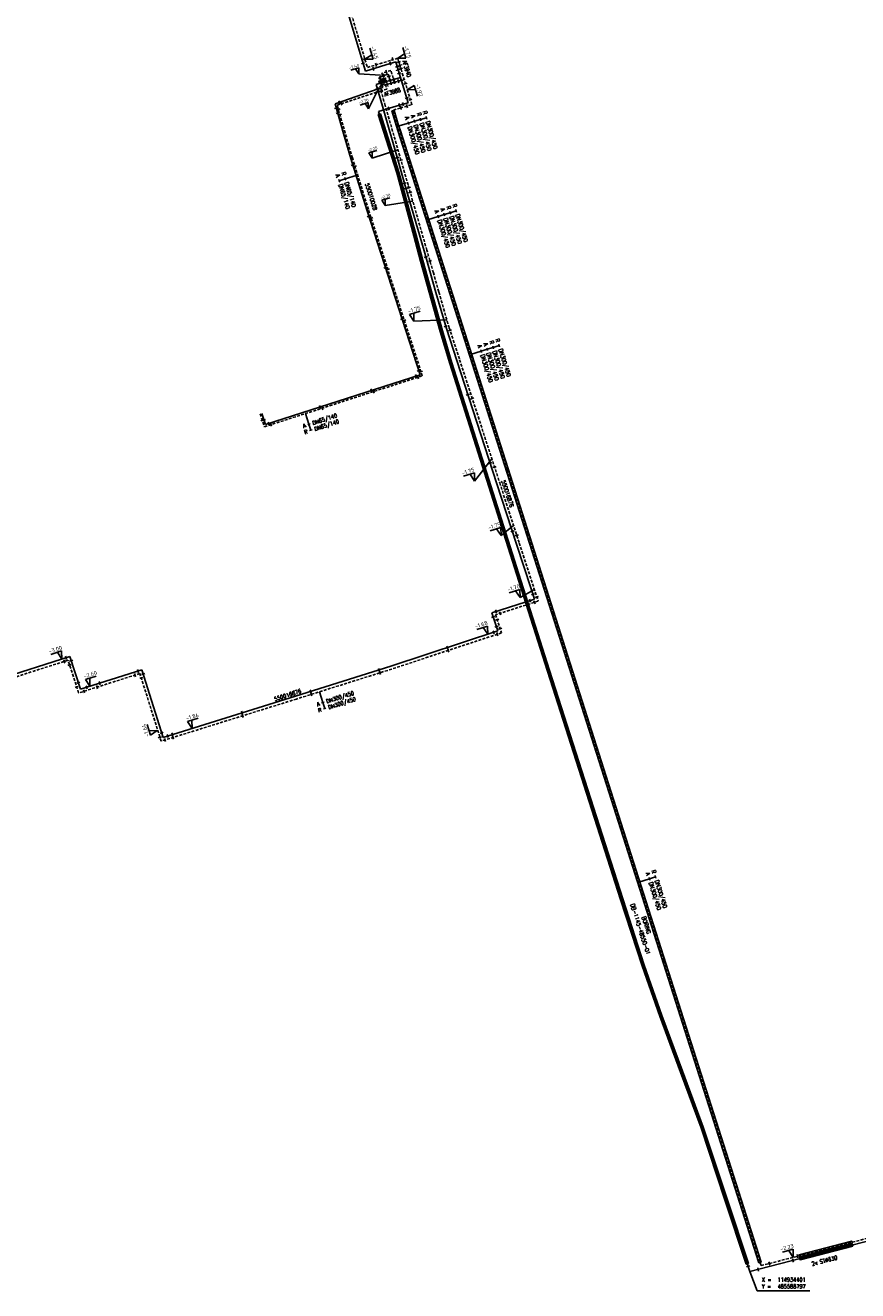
# Model space of a CAD drawing. Header units: millimetres. Extents: x 0 to 118318689, y 0 to 490460760.
# Tile 15 of 117: x 114773179 to 114958393, y 485584536 to 485866183. Entities that reach past the tile are written whole.
import ezdxf
from ezdxf.enums import TextEntityAlignment as Align

# ---------------------------------------------------------------- set-up
doc = ezdxf.new("R2010")
doc.units = ezdxf.units.MM
doc.header["$LTSCALE"] = 200
doc.linetypes.add('HIDDEN2', pattern=[4.7625, 3.175, -1.5875])
doc.layers.get('0').update_dxf_attribs({"color": 8})
for name, color, linetype in [('WT-C-AFSLUITER', 7, 'Continuous'), ('WT-C-mof', 7, 'Continuous'), ('WT-C-tstuk', 7, 'Continuous'), ('WT-C-VERLOOP', 7, 'Continuous'), ('WT-I-coord', 7, 'Continuous'), ('WT-I-diam', 7, 'Continuous'), ('WT-I-info', 7, 'Continuous'), ('WT-I-NAP', 7, 'Continuous'), ('WT-L-aanvoer', 6, 'Continuous'), ('WT-L-MANTELBUIS', 6, 'Continuous'), ('WT-L-retour', 6, 'HIDDEN2')]:
    doc.layers.add(name, color=color, linetype=linetype)
doc.styles.add('DIN17', font='ROMANS.SHX', dxfattribs={"width": 0.9})
doc.styles.add('ISOCP', font='ISOCP.SHX')

# ---------------------------------------------------------------- blocks, each defined once
blk = doc.blocks.new('LR-mof')
at = {"color": 0, "linetype": 'ByBlock', "lineweight": -2}
blk.add_line((0, -0.75), (0, 0.75), dxfattribs=at)
blk = doc.blocks.new('rb_topo_xylr')
at = {"color": 0, "linetype": 'Continuous', "style": 'DIN17', "width": 0.9}
for s, p in [('X =', (0, 4)), ('Y =', (0, 1))]:
    blk.add_text(s, height=1.8, dxfattribs=at).set_placement(p)
at = {"color": 0, "style": 'DIN17', "width": 0.9}
for tag, p in [('X', (7, 4)), ('Y', (7, 1))]:
    blk.add_attdef(tag, p, '', height=1.8, dxfattribs=at)
blk = doc.blocks.new('LR-VERL')
at = {"color": 0, "linetype": 'ByBlock', "lineweight": -2}
blk.add_lwpolyline([(1.08, 0), (-1.08, -1.25), (-1.08, 1.25)], close=True, dxfattribs=at)
blk = doc.blocks.new('LR-tsb')
blk.add_circle((0, 0), 0.375)
blk = doc.blocks.new('nap2')
at = {"color": 0, "linetype": 'Continuous'}
for p, q in [((1, 3.5), (-4, 3.5)), ((-1, 3.5), (0, 0)), ((1, 3.5), (0, 0))]:
    blk.add_line(p, q, dxfattribs=at)
at = {"color": 0, "linetype": 'Continuous', "style": 'ISOCP'}
for tag, p in [('*1', (-1.5, 5)), ('*2', (-4, 1.5))]:
    blk.add_attdef(tag, text='', height=1.8, dxfattribs=at).set_placement(p, align=Align.MIDDLE)
blk = doc.blocks.new('nap1')
at = {"color": 0, "linetype": 'Continuous'}
for p, q in [((-1, 3.5), (0, 0)), ((-1, 3.5), (4, 3.5)), ((1, 3.5), (0, 0))]:
    blk.add_line(p, q, dxfattribs=at)
at = {"color": 0, "linetype": 'Continuous', "style": 'ISOCP'}
for tag, p in [('*1', (1.7, 5)), ('*2', (4, 1.5))]:
    blk.add_attdef(tag, text='', height=1.8, dxfattribs=at).set_placement(p, align=Align.MIDDLE)
blk = doc.blocks.new('LR-AFS')
at = {"color": 0, "lineweight": -3, "const_width": 0.7}
blk.add_lwpolyline([(0, -1.5), (0, 1.5)], dxfattribs=at)
at = {"color": 7, "linetype": 'ByBlock', "lineweight": -2, "style": 'DIN17', "width": 0.9}
blk.add_attdef('*1', text='', height=2.5, dxfattribs=at).set_placement((0, 5), align=Align.MIDDLE)
at = {"color": 0, "linetype": 'ByBlock', "lineweight": -2, "style": 'DIN17', "width": 0.3, "flags": 1}
for tag, p in [('*2', (2.5, 1.5)), ('OCODE', (-7.5, -2.5)), ('FABR', (-7.5, -7.5)), ('ST', (-7.5, -5)), ('VCODE', (-2.5, -5)), ('NCODE', (-2.5, -2.5)), ('TYPE', (-2.5, -7.5)), ('OPBOUW', (2.5, -7.5)), ('NIVO', (2.5, -5)), ('BC', (2.5, -2.5)), ('BEDIEN', (7.5, -7.5)), ('IMM', (7.5, -5)), ('RK', (7.5, -2.5)), ('BORDL', (-7.5, -15)), ('VERTR', (-7.5, -10)), ('DEKM', (-7.5, -12.5)), ('PDATUM', (-2.5, -12.5)), ('OPBLEN', (-2.5, -10)), ('BORDX', (-2.5, -15)), ('HULPST', (2.5, -10)), ('BORDY', (2.5, -15)), ('OPM', (2.5, -12.5)), ('VERLSP', (7.5, -10)), ('BORDZ', (7.5, -15)), ('BORD', (7.5, -12.5))]:
    blk.add_attdef(tag, text='', height=1.8, dxfattribs=at).set_placement(p, align=Align.MIDDLE)
blk = doc.blocks.new('LR-hyp')
at = {"color": 7, "linetype": 'ByBlock', "lineweight": -3, "style": 'DIN17', "width": 0.9}
blk.add_attdef('*1', text='', height=1.8, dxfattribs=at).set_placement((0, 0), align=Align.MIDDLE)
at = {"color": 7, "linetype": 'ByBlock', "lineweight": -2, "style": 'DIN17', "width": 0.9, "flags": 1}
blk.add_attdef('*2', text='', height=1.8, dxfattribs=at).set_placement((0, -5), align=Align.MIDDLE)
blk = doc.blocks.new('LR-DIAB4')
at = {"color": 0, "linetype": 'Continuous', "lineweight": -3}
for p, q in [((0, 10.6), (0, 13.4)), ((0, 7.8), (0, 10.6)), ((0, 5), (0, 7.8))]:
    blk.add_line(p, q, dxfattribs=at)
at = {"color": 0, "lineweight": -3}
blk.add_line((0, 0), (0, 5), dxfattribs=at)
for points in [[(0.61, 13.4), (0, 13.4), (-0.61, 13.4)], [(0.61, 10.6), (0, 10.6), (-0.61, 10.6)], [(0.61, 7.8), (0, 7.8), (-0.61, 7.8)], [(0.61, 5), (0, 5), (-0.61, 5)]]:
    blk.add_lwpolyline(points, dxfattribs=at)
at = {"color": 1, "lineweight": -3, "style": 'DIN17', "width": 0.9}
for tag, p in [('*1', (-1.61, 13.4)), ('*2', (-1.61, 10.62)), ('*3', (-1.61, 7.82)), ('*4', (-1.61, 5.02))]:
    blk.add_attdef(tag, text='', height=1.8, dxfattribs=at).set_placement(p, align=Align.MIDDLE_RIGHT)
for tag, p in [('*11', (1.61, 13.4)), ('*12', (1.61, 10.6)), ('*13', (1.61, 7.8)), ('*14', (1.61, 5))]:
    blk.add_attdef(tag, text='', height=1.8, dxfattribs=at).set_placement(p, align=Align.MIDDLE_LEFT)
blk = doc.blocks.new('LR-DIAO2')
at = {"color": 0, "lineweight": -3}
blk.add_line((0, 0), (0, -5), dxfattribs=at)
at = {"color": 0, "linetype": 'Continuous', "lineweight": -3}
blk.add_line((0, -5), (0, -7.8), dxfattribs=at)
at = {"color": 0, "lineweight": -3}
for points in [[(0.61, -5), (0, -5), (-0.61, -5)], [(0.61, -7.8), (0, -7.8), (-0.61, -7.8)]]:
    blk.add_lwpolyline(points, dxfattribs=at)
at = {"color": 1, "lineweight": -3, "style": 'DIN17', "width": 0.9}
for tag, p in [('*1', (-1.61, -5)), ('*2', (-1.61, -7.78))]:
    blk.add_attdef(tag, text='', height=1.8, dxfattribs=at).set_placement(p, align=Align.MIDDLE_RIGHT)
for tag, p in [('*11', (1.61, -5)), ('*12', (1.61, -7.8))]:
    blk.add_attdef(tag, text='', height=1.8, dxfattribs=at).set_placement(p, align=Align.MIDDLE_LEFT)
blk = doc.blocks.new('LR-DIAB2')
at = {"color": 0, "linetype": 'Continuous', "lineweight": -3}
blk.add_line((0, 5), (0, 7.8), dxfattribs=at)
at = {"color": 0, "lineweight": -3}
blk.add_line((0, 0), (0, 5), dxfattribs=at)
for points in [[(0.61, 7.8), (0, 7.8), (-0.61, 7.8)], [(0.61, 5), (0, 5), (-0.61, 5)]]:
    blk.add_lwpolyline(points, dxfattribs=at)
at = {"color": 1, "lineweight": -3, "style": 'DIN17', "width": 0.9}
for tag, p in [('*1', (-1.61, 7.8)), ('*2', (-1.61, 5.02))]:
    blk.add_attdef(tag, text='', height=1.8, dxfattribs=at).set_placement(p, align=Align.MIDDLE_RIGHT)
for tag, p in [('*11', (1.61, 7.8)), ('*12', (1.61, 5))]:
    blk.add_attdef(tag, text='', height=1.8, dxfattribs=at).set_placement(p, align=Align.MIDDLE_LEFT)

msp = doc.modelspace()

# ---------------------------------------------------------------- linework, layer by layer
at = {"layer": 'WT-I-coord', "color": 1, "lineweight": -3}
msp.add_lwpolyline([(114934402, 485588797), (114936063, 485584536), (114947775, 485584536)], dxfattribs=at)
at = {"layer": 'WT-I-info'}
for p, q in [((114847404, 485855389), (114852244, 485855104)), ((114849525, 485847624), (114851586, 485851772)), ((114856105, 485838464), (114850357, 485836622)), ((114853257, 485826108), (114859395, 485827028)), ((114859642, 485800303), (114866979, 485800625)), ((114873144, 485764746), (114877006, 485769657)), ((114879043, 485752611), (114881833, 485754822)), ((114883292, 485738817), (114886463, 485740588))]:
    msp.add_line(p, q, dxfattribs=at)
at = {"layer": 'WT-L-aanvoer', "lineweight": -3}
for p, q in [((114842116, 485878440), (114848853, 485855990)), ((114848853, 485855990), (114854386, 485857662)), ((114856419, 485848398), (114851760, 485846993)), ((114856080, 485833385), (114851760, 485846993)), ((114859878, 485819402), (114856080, 485833385)), ((114861369, 485813736), (114859878, 485819402)), ((114863652, 485805271), (114861369, 485813736)), ((114867877, 485790992), (114863652, 485805271)), ((114874181, 485771103), (114867877, 485790992)), ((114879619, 485753999), (114874181, 485771103)), ((114886858, 485731126), (114879619, 485753999)), ((114892351, 485713935), (114886858, 485731126)), ((114898342, 485695215), (114892351, 485713935)), ((114904202, 485676864), (114898342, 485695215)), ((114909313, 485660996), (114904202, 485676864)), ((114912014, 485652866), (114909313, 485660996)), ((114914615, 485645691), (114912014, 485652866)), ((114923798, 485620858), (114914615, 485645691)), ((114934402, 485588797), (114923798, 485620858)), ((114934402, 485588797), (114961694, 485595824))]:
    msp.add_line(p, q, dxfattribs=at)
at = {"layer": 'WT-L-aanvoer'}
for p, q in [((114855621, 485858028), (114854386, 485857662)), ((114856158, 485856258), (114855621, 485858028)), ((114858371, 485848958), (114856158, 485856258)), ((114851228, 485853017), (114852897, 485853496)), ((114852625, 485848153), (114851228, 485853017)), ((114853917, 485855316), (114851967, 485854704)), ((114851967, 485854704), (114852360, 485853452)), ((114852360, 485853452), (114852713, 485852328)), ((114852897, 485853496), (114854357, 485853916)), ((114854357, 485853916), (114853917, 485855316)), ((114854357, 485853916), (114856667, 485854579)), ((114842095, 485848696), (114851726, 485852018)), ((114852713, 485852328), (114851726, 485852018)), ((114843994, 485842098), (114842095, 485848696)), ((114856144, 485835989), (114852625, 485848153)), ((114856419, 485848398), (114858371, 485848958)), ((114845587, 485836565), (114843994, 485842098)), ((114849148, 485825102), (114845587, 485836565)), ((114857737, 485830445), (114856144, 485835989)), ((114861896, 485815966), (114857737, 485830445)), ((114861036, 485788402), (114849148, 485825102)), ((114863345, 485810922), (114861896, 485815966)), ((114864554, 485806712), (114863345, 485810922)), ((114866866, 485798663), (114864554, 485806712)), ((114866866, 485798663), (114869190, 485791559)), ((114869190, 485791559), (114878115, 485764153)), ((114826638, 485777295), (114861036, 485788402)), ((114825825, 485779800), (114826638, 485777295)), ((114878115, 485764153), (114882480, 485750729)), ((114882480, 485750729), (114885731, 485740732)), ((114885731, 485740732), (114886486, 485738445)), ((114886486, 485738445), (114877006, 485735411)), ((114877006, 485735411), (114878322, 485731381)), ((114878322, 485731381), (114854527, 485723508)), ((114783105, 485725678), (114759757, 485718243)), ((114785465, 485718388), (114783105, 485725678)), ((114854527, 485723508), (114833328, 485716851)), ((114799093, 485722723), (114785465, 485718388)), ((114803832, 485707670), (114799093, 485722723)), ((114833328, 485716851), (114806035, 485708353)), ((114806035, 485708353), (114803832, 485707670))]:
    msp.add_line(p, q, dxfattribs=at)
at = {"layer": 'WT-L-MANTELBUIS'}
for points in [[(114855838, 485833321), (114851716, 485846305), (114852193, 485846456), (114856318, 485833462), (114860118, 485819473), (114861608, 485813807), (114866003, 485798207), (114868114, 485791072), (114874417, 485771185), (114883475, 485742644), (114889841, 485722613), (114906100, 485671788), (114910898, 485657018), (114914848, 485645782), (114919439, 485633367), (114924032, 485620947), (114929335, 485604912), (114928861, 485604755), (114933592, 485590450), (114934067, 485590607), (114929335, 485604912), (114928861, 485604755), (114923560, 485620782), (114918970, 485633194), (114914378, 485645612), (114910425, 485656857), (114905624, 485671634), (114889364, 485722461), (114882998, 485742493), (114873940, 485771033), (114867636, 485790925), (114865523, 485798068), (114861126, 485813676), (114859635, 485819344)], [(114902499, 485697181), (114856087, 485842739), (114855764, 485843751), (114854769, 485847115), (114855249, 485847256), (114856242, 485843898), (114856563, 485842891), (114902975, 485697333), (114936908, 485590915), (114936432, 485590763)]]:
    msp.add_lwpolyline(points, close=True, dxfattribs=at)
at = {"layer": 'WT-L-MANTELBUIS', "lineweight": -3}
for points in [[(114957189, 485595078), (114945461, 485592058), (114945336, 485592542), (114957065, 485595562)], [(114957313, 485594438), (114945588, 485591419), (114945463, 485591903), (114957188, 485594922)]]:
    msp.add_lwpolyline(points, close=True, dxfattribs=at)
at = {"layer": 'WT-L-retour', "lineweight": -3}
for p, q in [((114842739, 485878628), (114849289, 485856800)), ((114856056, 485858833), (114854578, 485858399)), ((114856531, 485857268), (114856056, 485858833)), ((114849289, 485856800), (114854578, 485858399)), ((114854512, 485856129), (114852521, 485855504)), ((114855331, 485853519), (114854512, 485856129)), ((114859184, 485848516), (114856531, 485857268)), ((114852032, 485852572), (114853750, 485853065)), ((114852521, 485855504), (114853020, 485853914)), ((114853020, 485853914), (114853622, 485851998)), ((114853750, 485853065), (114855331, 485853519)), ((114855331, 485853519), (114857480, 485854137)), ((114842567, 485848429), (114852531, 485851656)), ((114853250, 485848333), (114852032, 485852572)), ((114853622, 485851998), (114852531, 485851656)), ((114844359, 485842203), (114842567, 485848429)), ((114856769, 485836170), (114853250, 485848333)), ((114856607, 485847775), (114854980, 485847285)), ((114856036, 485843716), (114854980, 485847285)), ((114856607, 485847775), (114859184, 485848516)), ((114845951, 485836674), (114844359, 485842203)), ((114859290, 485833506), (114856036, 485843716)), ((114849510, 485825216), (114845951, 485836674)), ((114858362, 485830624), (114856769, 485836170)), ((114864363, 485817596), (114859290, 485833506)), ((114862521, 485816145), (114858362, 485830624)), ((114861515, 485788158), (114849510, 485825216)), ((114871119, 485796407), (114864363, 485817596)), ((114863970, 485811102), (114862521, 485816145)), ((114865179, 485806892), (114863970, 485811102)), ((114867488, 485798854), (114865179, 485806892)), ((114867488, 485798854), (114869807, 485791761)), ((114876536, 485779419), (114871119, 485796407)), ((114869807, 485791761), (114878734, 485764354)), ((114826393, 485776816), (114861515, 485788158)), ((114825463, 485779683), (114826393, 485776816)), ((114880402, 485767294), (114876536, 485779419)), ((114884952, 485753027), (114880402, 485767294)), ((114878734, 485764354), (114883098, 485750930)), ((114890651, 485735154), (114884952, 485753027)), ((114883098, 485750930), (114886348, 485740935)), ((114886348, 485740935), (114887310, 485738026)), ((114887310, 485738026), (114877827, 485734991)), ((114877827, 485734991), (114879141, 485730968)), ((114894281, 485723768), (114890651, 485735154)), ((114879141, 485730968), (114854727, 485722890)), ((114782686, 485724863), (114759954, 485717624)), ((114785046, 485717572), (114782686, 485724863)), ((114898867, 485709387), (114894281, 485723768)), ((114798668, 485721906), (114785046, 485717572)), ((114803406, 485706857), (114798668, 485721906)), ((114854727, 485722890), (114833522, 485716230)), ((114833522, 485716230), (114806228, 485707732)), ((114905861, 485687454), (114898867, 485709387)), ((114806228, 485707732), (114803406, 485706857)), ((114915260, 485657977), (114905861, 485687454)), ((114927898, 485618342), (114915260, 485657977)), ((114936900, 485590112), (114927898, 485618342)), ((114936900, 485590112), (114962133, 485596608))]:
    msp.add_line(p, q, dxfattribs=at)

# ---------------------------------------------------------------- block references
at = {"layer": 'WT-C-AFSLUITER', "linetype": 'Continuous'}
ref = msp.add_blockref('LR-AFS', (114856158, 485856258), dxfattribs=dict(at, xscale=375.0000000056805, yscale=375.0000000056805, zscale=375.0000000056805, rotation=286.8638999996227))
ref.add_attrib('*1', 'AF3940', dxfattribs={"layer": '0', "color": 7, "linetype": 'ByBlock', "lineweight": -2, "height": 937.5, "rotation": 286.8639, "style": 'DIN17', "width": 0.65}).set_placement((114858067, 485856502), align=Align.MIDDLE)
for p, xscale, yscale, zscale, rotation in [((114856531, 485857268), 375.0000000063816, 375.0000000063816, 375.0000000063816, 286.8640999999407), ((114853750, 485853065), 374.9999999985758, 374.9999999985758, 374.9999999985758, 16.02689999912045)]:
    msp.add_blockref('LR-AFS', p, dxfattribs=dict(at, xscale=xscale, yscale=yscale, zscale=zscale, rotation=rotation))
ref = msp.add_blockref('LR-AFS', (114852897, 485853496), dxfattribs=dict(at, xscale=374.9999999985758, yscale=374.9999999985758, zscale=374.9999999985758, rotation=16.02689999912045))
ref.add_attrib('*1', 'AF3988', dxfattribs={"layer": '0', "color": 7, "linetype": 'ByBlock', "lineweight": -2, "height": 937.5, "rotation": 16.0269, "style": 'DIN17', "width": 0.65}).set_placement((114854821, 485851320), align=Align.MIDDLE)
at = {"layer": 'WT-C-mof', "linetype": 'Continuous', "lineweight": -3}
for p, xscale, yscale, zscale, rotation in [((114848731, 485858658), 500, 500, 500, 286.7032), ((114848329, 485857735), 500, 500, 500, 286.7032), ((114850592, 485856515), 499.9999999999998, 499.9999999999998, 499.9999999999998, 16.81590000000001), ((114851227, 485857386), 499.9999999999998, 499.9999999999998, 499.9999999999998, 16.81590000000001), ((114854047, 485847683), 499.9999999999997, 499.9999999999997, 499.9999999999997, 16.77329999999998), ((114852296, 485845306), 500.0000000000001, 500.0000000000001, 500.0000000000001, 287.6188), ((114855449, 485845698), 499.9999999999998, 499.9999999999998, 499.9999999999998, 286.4827999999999), ((114936295, 485592008), 499.9999999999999, 499.9999999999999, 499.9999999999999, 287.6856999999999), ((114944010, 485591271), 499.9999999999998, 499.9999999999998, 499.9999999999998, 14.43809999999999), ((114945012, 485592200), 499.9999999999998, 499.9999999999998, 499.9999999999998, 14.43809999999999), ((114934028, 485589929), 499.9999999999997, 499.9999999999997, 499.9999999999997, 288.3018), ((114936256, 485589275), 499.9999999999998, 499.9999999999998, 499.9999999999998, 14.43809999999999), ((114938729, 485590583), 499.9999999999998, 499.9999999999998, 499.9999999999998, 14.43809999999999)]:
    msp.add_blockref('LR-mof', p, dxfattribs=dict(at, xscale=xscale, yscale=yscale, zscale=zscale, rotation=rotation))
at = {"layer": 'WT-C-mof', "linetype": 'Continuous'}
for p, xscale, yscale, zscale, rotation in [((114854951, 485858672), 500.0000000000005, 500.0000000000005, 500.0000000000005, 197.3110621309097), ((114853516, 485855817), 500, 500, 500, 17.4329), ((114854386, 485857662), 500, 500, 500, 16.5109), ((114855943, 485856967), 500, 500, 500, 286.8639000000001), ((114856314, 485857984), 499.9999999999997, 499.9999999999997, 499.9999999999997, 286.8641), ((114856749, 485856547), 499.9999999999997, 499.9999999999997, 499.9999999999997, 286.8641), ((114852510, 485852976), 499.9999999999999, 499.9999999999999, 499.9999999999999, 287.4328694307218), ((114852950, 485855013), 500, 500, 500, 17.4329), ((114853530, 485853678), 500, 500, 500, 17.43286942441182), ((114854078, 485854815), 499.9999999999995, 499.9999999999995, 499.9999999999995, 287.4329), ((114854508, 485853283), 500, 500, 500, 16.0269), ((114855186, 485854154), 500, 500, 500, 16.0269), ((114856380, 485855524), 500, 500, 500, 286.8639000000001), ((114856154, 485853756), 500, 500, 500, 16.0269), ((114856873, 485853897), 500, 500, 500, 286.8639000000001), ((114857755, 485853213), 499.9999999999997, 499.9999999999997, 499.9999999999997, 286.8641), ((114851504, 485852057), 500, 500, 500, 286.0269), ((114851725, 485852018), 500, 500, 500, 19.0303), ((114852351, 485851462), 500, 500, 500, 286.0269), ((114852486, 485851641), 499.9999999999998, 499.9999999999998, 499.9999999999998, 17.94590000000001), ((114858062, 485849975), 500, 500, 500, 286.8639000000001), ((114856419, 485848398), 500, 500, 500, 16.0269), ((114856742, 485847814), 500, 500, 500, 16.0269), ((114857201, 485848622), 500, 500, 500, 16.0269), ((114858093, 485848202), 500, 500, 500, 16.0269), ((114858849, 485849620), 499.9999999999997, 499.9999999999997, 499.9999999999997, 286.8641), ((114842687, 485846638), 500.0000000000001, 500.0000000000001, 500.0000000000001, 286.0586), ((114843184, 485846286), 500.0000000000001, 500.0000000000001, 500.0000000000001, 286.0586), ((114855927, 485836742), 500.0000000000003, 500.0000000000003, 500.0000000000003, 286.1367999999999), ((114856772, 485836159), 500, 500, 500, 286.0269), ((114846038, 485835113), 500.0000000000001, 500.0000000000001, 500.0000000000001, 287.2601), ((114846543, 485834767), 500.0000000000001, 500.0000000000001, 500.0000000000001, 287.2601), ((114857581, 485830986), 500, 500, 500, 286.0269), ((114857902, 485829870), 500, 500, 500, 286.0269), ((114858524, 485830060), 500, 500, 500, 286.0269), ((114858823, 485829018), 500, 500, 500, 286.0269), ((114849613, 485823656), 499.9999999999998, 499.9999999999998, 499.9999999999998, 287.9483), ((114850126, 485823315), 499.9999999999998, 499.9999999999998, 499.9999999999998, 287.9483), ((114862291, 485814592), 500, 500, 500, 286.0269), ((114863225, 485813694), 500, 500, 500, 286.0269), ((114853314, 485812241), 499.9999999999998, 499.9999999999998, 499.9999999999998, 287.9483), ((114853824, 485811898), 499.9999999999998, 499.9999999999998, 499.9999999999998, 287.9483), ((114857014, 485800819), 499.9999999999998, 499.9999999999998, 499.9999999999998, 287.9483), ((114857523, 485800480), 499.9999999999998, 499.9999999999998, 499.9999999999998, 287.9483), ((114866713, 485799196), 500, 500, 500, 286.0269), ((114867664, 485798316), 499.9999999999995, 499.9999999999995, 499.9999999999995, 288.1089000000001), ((114850151, 485784887), 500, 500, 500, 17.8958), ((114850698, 485784665), 500, 500, 500, 17.8958), ((114871660, 485783974), 500.0000000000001, 500.0000000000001, 500.0000000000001, 288.0399), ((114872624, 485783114), 500.0000000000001, 500.0000000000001, 500.0000000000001, 288.0399), ((114838730, 485781199), 500, 500, 500, 17.8958), ((114839281, 485780978), 500, 500, 500, 17.8958), ((114825927, 485778253), 500.0000000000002, 500.0000000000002, 500.0000000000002, 287.9766000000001), ((114826296, 485778347), 500.0000000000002, 500.0000000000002, 500.0000000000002, 287.9766000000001), ((114827315, 485777513), 500, 500, 500, 17.8958), ((114827856, 485777289), 500, 500, 500, 17.8958), ((114876615, 485768760), 500.0000000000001, 500.0000000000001, 500.0000000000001, 288.0399), ((114877580, 485767897), 500.0000000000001, 500.0000000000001, 500.0000000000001, 288.0399), ((114881564, 485753546), 500.0000000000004, 500.0000000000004, 500.0000000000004, 288.0115), ((114882534, 485752666), 500.0000000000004, 500.0000000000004, 500.0000000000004, 288.0115), ((114867081, 485727662), 500, 500, 500, 18.3081), ((114867276, 485727042), 500, 500, 500, 18.3081), ((114781849, 485724596), 500, 500, 500, 17.66330000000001), ((114782204, 485725391), 500, 500, 500, 17.66330000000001), ((114783020, 485723829), 499.9999999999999, 499.9999999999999, 499.9999999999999, 287.9382), ((114783393, 485724789), 499.9999999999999, 499.9999999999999, 499.9999999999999, 287.9382), ((114797580, 485721560), 499.9999999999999, 499.9999999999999, 499.9999999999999, 17.6477), ((114798219, 485722445), 499.9999999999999, 499.9999999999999, 499.9999999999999, 17.6477), ((114798987, 485720892), 499.9999999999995, 499.9999999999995, 499.9999999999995, 287.4754), ((114799382, 485721805), 499.9999999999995, 499.9999999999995, 499.9999999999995, 287.4754), ((114851910, 485722686), 500, 500, 500, 17.4346), ((114852107, 485722067), 500, 500, 500, 17.4346), ((114784605, 485718935), 499.9999999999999, 499.9999999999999, 499.9999999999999, 287.9382), ((114784978, 485719893), 499.9999999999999, 499.9999999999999, 499.9999999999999, 287.9382), ((114786239, 485717952), 499.9999999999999, 499.9999999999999, 499.9999999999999, 17.6477), ((114786829, 485718822), 499.9999999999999, 499.9999999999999, 499.9999999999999, 17.6477), ((114789125, 485718870), 499.9999999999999, 499.9999999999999, 499.9999999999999, 17.6477), ((114789722, 485719742), 499.9999999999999, 499.9999999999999, 499.9999999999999, 17.6477), ((114836651, 485717894), 500, 500, 500, 17.4346), ((114836843, 485717273), 500, 500, 500, 17.4346), ((114821377, 485713131), 500, 500, 500, 17.28900000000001), ((114821573, 485712511), 500, 500, 500, 17.28900000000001), ((114803133, 485707725), 499.9999999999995, 499.9999999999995, 499.9999999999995, 287.4754), ((114803506, 485708704), 499.9999999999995, 499.9999999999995, 499.9999999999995, 287.4754), ((114804252, 485707119), 500, 500, 500, 17.2352), ((114804889, 485707998), 500, 500, 500, 17.2352), ((114805928, 485708320), 500, 500, 500, 17.2352), ((114806040, 485707674), 500, 500, 500, 17.2352)]:
    msp.add_blockref('LR-mof', p, dxfattribs=dict(at, xscale=xscale, yscale=yscale, zscale=zscale, rotation=rotation))
at = {"layer": 'WT-C-mof'}
for p, xscale, yscale, zscale, rotation in [((114852060, 485854406), 374.9999999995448, 374.9999999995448, 374.9999999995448, 287.4328999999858), ((114852721, 485854868), 374.9999999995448, 374.9999999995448, 374.9999999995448, 287.4328999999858), ((114853320, 485852960), 374.9999999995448, 374.9999999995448, 374.9999999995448, 287.4328999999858), ((114842371, 485847735), 500, 500, 500, 286.0585713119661), ((114842844, 485847468), 499.9999999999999, 499.9999999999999, 499.9999999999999, 286.0585713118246), ((114843046, 485849004), 500, 500, 500, 17.94828811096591), ((114843518, 485848737), 500.0000000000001, 500.0000000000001, 500.0000000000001, 17.94828811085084), ((114860084, 485788095), 500.0000000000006, 500.0000000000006, 500.0000000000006, 197.8958177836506), ((114860728, 485789354), 499.9999999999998, 499.9999999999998, 499.9999999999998, 107.9482881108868), ((114860563, 485787850), 500.0000000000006, 500.0000000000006, 500.0000000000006, 197.8958177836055), ((114861206, 485789109), 500.0000000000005, 500.0000000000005, 500.0000000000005, 107.948288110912), ((114885469, 485738119), 499.9999999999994, 499.9999999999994, 499.9999999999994, 197.7472274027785), ((114886135, 485739509), 500.0000000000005, 500.0000000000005, 500.0000000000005, 108.2889114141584), ((114886478, 485737760), 499.9999999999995, 499.9999999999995, 499.9999999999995, 197.7472274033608), ((114887018, 485738909), 500.0000000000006, 500.0000000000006, 500.0000000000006, 108.2889114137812), ((114877300, 485734511), 500.0000000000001, 500.0000000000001, 500.0000000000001, 288.0849133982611), ((114877905, 485735699), 500.0000000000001, 500.0000000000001, 500.0000000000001, 17.74722740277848), ((114878837, 485735314), 500, 500, 500, 17.74722740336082), ((114878011, 485732332), 499.9999999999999, 499.9999999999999, 499.9999999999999, 108.0849133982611), ((114878177, 485733920), 499.9999999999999, 499.9999999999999, 499.9999999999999, 288.0849133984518), ((114878830, 485731918), 500.0000000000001, 500.0000000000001, 500.0000000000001, 108.0849133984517), ((114877370, 485731066), 500, 500, 500, 198.308137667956), ((114878189, 485730653), 500.0000000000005, 500.0000000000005, 500.0000000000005, 198.308137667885)]:
    msp.add_blockref('LR-mof', p, dxfattribs=dict(at, xscale=xscale, yscale=yscale, zscale=zscale, rotation=rotation))
at = {"layer": 'WT-C-tstuk', "linetype": 'Continuous'}
for p, xscale, yscale, zscale, rotation in [((114854357, 485853916), 500.0000000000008, 500.0000000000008, 500.0000000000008, 107.4329), ((114855331, 485853519), 500, 500, 500, 287.4328694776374)]:
    msp.add_blockref('LR-tsb', p, dxfattribs=dict(at, xscale=xscale, yscale=yscale, zscale=zscale, rotation=rotation))
at = {"layer": 'WT-C-VERLOOP', "linetype": 'Continuous', "xscale": 374.9999999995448, "yscale": 374.9999999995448, "zscale": 374.9999999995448, "rotation": 287.4328999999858}
for p in [(114852360, 485853452), (114853020, 485853914)]:
    msp.add_blockref('LR-VERL', p, dxfattribs=at)
at = {"layer": 'WT-I-coord', "linetype": 'Continuous', "lineweight": -3}
ref = msp.add_blockref('rb_topo_xylr', (114937063, 485584536), dxfattribs=dict(at, xscale=500, yscale=500, zscale=500))
ref.add_attrib('X', '114934401', (114940563, 485586536), dxfattribs={"layer": '0', "color": 1, "height": 900, "style": 'DIN17', "width": 0.9})
ref.add_attrib('Y', '485588797', (114940563, 485585036), dxfattribs={"layer": '0', "color": 1, "height": 900, "style": 'DIN17', "width": 0.9})
at = {"layer": 'WT-I-diam', "linetype": 'Continuous'}
for name, p, xscale, yscale, zscale, rotation, values in [('LR-DIAB4', (114856036, 485843716), 500, 500, 500, 286.4827890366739, {'*1': 'R', '*11': 'DN300/450', '*2': 'R', '*12': 'DN300/450', '*3': 'A', '*13': 'DN300/450', '*4': 'A', '*14': 'DN300/450'}), ('LR-DIAO2', (114846771, 485832752), 500, 500, 500, 287.2600650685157, {'*1': 'R', '*11': 'DN65/140', '*2': 'A', '*12': 'DN65/140'}), ('LR-DIAB4', (114862684, 485822861), 500.0000000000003, 500.0000000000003, 500.0000000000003, 287.6856870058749, {'*1': 'R', '*11': 'DN300/450', '*2': 'R', '*12': 'DN300/450', '*3': 'A', '*13': 'DN300/450', '*4': 'A', '*14': 'DN300/450'}), ('LR-DIAB4', (114872245, 485792878), 500.0000000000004, 500.0000000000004, 500.0000000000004, 287.6856870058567, {'*1': 'R', '*11': 'DN300/450', '*2': 'R', '*12': 'DN300/450', '*3': 'A', '*13': 'DN300/450', '*4': 'A', '*14': 'DN300/450'}), ('LR-DIAO2', (114835531, 485779767), 500.0000000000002, 500.0000000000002, 500.0000000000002, 17.8958177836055, {'*1': 'A', '*11': 'DN65/140', '*2': 'R', '*12': 'DN65/140'}), ('LR-DIAO2', (114838624, 485717833), 500.0000000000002, 500.0000000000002, 500.0000000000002, 17.43458318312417, {'*1': 'A', '*11': 'DN300/450', '*2': 'R', '*12': 'DN300/450'}), ('LR-DIAB2', (114909684, 485675464), 500, 500, 500, 287.6856870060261, {'*1': 'R', '*11': 'DN300/450', '*2': 'A', '*12': 'DN300/450'})]:
    msp.add_blockref(name, p, dxfattribs=dict(at, xscale=xscale, yscale=yscale, zscale=zscale, rotation=rotation)).add_auto_attribs(values)
at = {"layer": 'WT-I-info', "linetype": 'Continuous', "xscale": 500.0000000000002, "yscale": 500.0000000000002, "zscale": 500.0000000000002}
for p, rotation, values in [((114850134, 485828036), 287.2600650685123, {'*1': '550010028'}), ((114880489, 485761931), 288.0399156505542, {'*1': '550016876'}), ((114831550, 485717109), 17.60640377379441, {'*1': '550016876'}), ((114910031, 485665012), 287.685687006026, {'*1': 'DB-1145-48550-01'})]:
    msp.add_blockref('LR-hyp', p, dxfattribs=dict(at, rotation=rotation)).add_auto_attribs(values)
at = {"layer": 'WT-I-NAP', "linetype": 'Continuous'}
ref = msp.add_blockref('nap2', (114848731, 485858658), dxfattribs=dict(at, xscale=500, yscale=500, zscale=500, rotation=286.7032086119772))
ref.add_attrib('*1', '-1.45', dxfattribs={"layer": '0', "color": 1, "linetype": 'Continuous', "height": 900, "rotation": 286.70321, "style": 'ISOCP'}).set_placement((114850910, 485860095), align=Align.MIDDLE)
ref = msp.add_blockref('nap2', (114856056, 485858833), dxfattribs=dict(at, xscale=500, yscale=500, zscale=500, rotation=286.8640524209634))
ref.add_attrib('*1', '-1.75', dxfattribs={"layer": '0', "color": 1, "linetype": 'Continuous', "height": 900, "rotation": 286.86405, "style": 'ISOCP'}).set_placement((114858231, 485860276), align=Align.MIDDLE)
ref = msp.add_blockref('nap2', (114847404, 485855389), dxfattribs=dict(at, xscale=375.0000000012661, yscale=375.0000000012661, zscale=375.0000000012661, rotation=17.43286942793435))
ref.add_attrib('*1', '-2.40', dxfattribs={"layer": '0', "color": 1, "linetype": 'Continuous', "height": 675, "rotation": 17.43287, "style": 'ISOCP'}).set_placement((114846306, 485857010), align=Align.MIDDLE)
ref = msp.add_blockref('nap1', (114858178, 485851835), dxfattribs=dict(at, xscale=500.0000000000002, yscale=500.0000000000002, zscale=500.0000000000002, rotation=286.8640524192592))
ref.add_attrib('*1', '-1.92', dxfattribs={"layer": '0', "color": 1, "linetype": 'Continuous', "height": 900, "rotation": 286.86405, "style": 'ISOCP'}).set_placement((114860817, 485851747), align=Align.MIDDLE)
ref = msp.add_blockref('nap2', (114849525, 485847624), dxfattribs=dict(at, xscale=375.0000000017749, yscale=375.0000000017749, zscale=375.0000000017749, rotation=16.86405241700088))
ref.add_attrib('*1', '-2.70', dxfattribs={"layer": '0', "color": 1, "linetype": 'Continuous', "height": 675, "rotation": 16.86405, "style": 'ISOCP'}).set_placement((114848443, 485849255), align=Align.MIDDLE)
ref = msp.add_blockref('nap1', (114850357, 485836622), dxfattribs=dict(at, xscale=374.9999999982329, yscale=374.9999999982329, zscale=374.9999999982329, rotation=17.26006507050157))
ref.add_attrib('*1', '-2.25', dxfattribs={"layer": '0', "color": 1, "linetype": 'Continuous', "height": 675, "rotation": 17.26007, "style": 'ISOCP'}).set_placement((114850410, 485838602), align=Align.MIDDLE)
ref = msp.add_blockref('nap1', (114853257, 485826108), dxfattribs=dict(at, xscale=374.999999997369, yscale=374.999999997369, zscale=374.999999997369, rotation=17.2600650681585))
ref.add_attrib('*1', '-2.30', dxfattribs={"layer": '0', "color": 1, "linetype": 'Continuous', "height": 675, "rotation": 17.26007, "style": 'ISOCP'}).set_placement((114853310, 485828088), align=Align.MIDDLE)
ref = msp.add_blockref('nap1', (114859642, 485800303), dxfattribs=dict(at, xscale=500.0000000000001, yscale=500.0000000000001, zscale=500.0000000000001, rotation=17.26006506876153))
ref.add_attrib('*1', '-1.75', dxfattribs={"layer": '0', "color": 1, "linetype": 'Continuous', "height": 900, "rotation": 17.26007, "style": 'ISOCP'}).set_placement((114859712, 485802943), align=Align.MIDDLE)
ref = msp.add_blockref('nap2', (114873144, 485764746), dxfattribs=dict(at, xscale=499.9999999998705, yscale=499.9999999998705, zscale=499.9999999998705, rotation=17.4483140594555))
ref.add_attrib('*1', '-1.75', dxfattribs={"layer": '0', "color": 1, "linetype": 'Continuous', "height": 900, "rotation": 17.44831, "style": 'ISOCP'}).set_placement((114871679, 485766906), align=Align.MIDDLE)
ref = msp.add_blockref('nap2', (114879043, 485752611), dxfattribs=dict(at, xscale=499.9999999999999, yscale=499.9999999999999, zscale=499.9999999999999, rotation=17.82141045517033))
ref.add_attrib('*1', '-1.75', dxfattribs={"layer": '0', "color": 1, "linetype": 'Continuous', "height": 900, "rotation": 17.82141, "style": 'ISOCP'}).set_placement((114877563, 485754762), align=Align.MIDDLE)
ref = msp.add_blockref('nap2', (114883292, 485738817), dxfattribs=dict(at, xscale=499.9999999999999, yscale=499.9999999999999, zscale=499.9999999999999, rotation=17.82141044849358))
ref.add_attrib('*1', '-1.70', dxfattribs={"layer": '0', "color": 1, "linetype": 'Continuous', "height": 900, "rotation": 17.82141, "style": 'ISOCP'}).set_placement((114881813, 485740967), align=Align.MIDDLE)
ref = msp.add_blockref('nap2', (114876116, 485730651), dxfattribs=dict(at, xscale=500, yscale=500, zscale=500, rotation=18.30813766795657))
ref.add_attrib('*1', '-1.68', dxfattribs={"layer": '0', "color": 1, "linetype": 'Continuous', "height": 900, "rotation": 18.30814, "style": 'ISOCP'}).set_placement((114874619, 485732789), align=Align.MIDDLE)
ref = msp.add_blockref('nap2', (114781314, 485725108), dxfattribs=dict(at, xscale=500.0000000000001, yscale=500.0000000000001, zscale=500.0000000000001, rotation=17.66331957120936))
ref.add_attrib('*1', '-3.00', dxfattribs={"layer": '0', "color": 1, "linetype": 'Continuous', "height": 900, "rotation": 17.66332, "style": 'ISOCP'}).set_placement((114779840, 485727262), align=Align.MIDDLE)
ref = msp.add_blockref('nap1', (114787563, 485719055), dxfattribs=dict(at, xscale=499.9999999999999, yscale=499.9999999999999, zscale=499.9999999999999, rotation=17.64769654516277))
ref.add_attrib('*1', '-2.60', dxfattribs={"layer": '0', "color": 1, "linetype": 'Continuous', "height": 900, "rotation": 17.6477, "style": 'ISOCP'}).set_placement((114787615, 485721695), align=Align.MIDDLE)
ref = msp.add_blockref('nap1', (114810274, 485709675), dxfattribs=dict(at, xscale=500, yscale=500, zscale=500, rotation=17.2889678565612))
ref.add_attrib('*1', '-1.84', dxfattribs={"layer": '0', "color": 1, "linetype": 'Continuous', "height": 900, "rotation": 17.28897, "style": 'ISOCP'}).set_placement((114810343, 485712315), align=Align.MIDDLE)
ref = msp.add_blockref('nap1', (114802539, 485709188), dxfattribs=dict(at, xscale=500.0000000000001, yscale=500.0000000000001, zscale=500.0000000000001, rotation=107.4754165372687))
ref.add_attrib('*1', '-1.64', dxfattribs={"layer": '0', "color": 1, "linetype": 'Continuous', "height": 900, "rotation": 107.47542, "style": 'ISOCP'}).set_placement((114799899, 485709249), align=Align.MIDDLE)
ref = msp.add_blockref('nap2', (114944009, 485591942), dxfattribs=dict(at, xscale=500, yscale=500, zscale=500, rotation=14.43811824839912))
ref.add_attrib('*1', '-2.23', dxfattribs={"layer": '0', "color": 1, "linetype": 'Continuous', "height": 900, "rotation": 14.43812, "style": 'ISOCP'}).set_placement((114942659, 485594176), align=Align.MIDDLE)

# ---------------------------------------------------------------- texts
at = {"layer": 'WT-I-info', "lineweight": -3, "style": 'DIN17', "width": 0.9}
msp.add_text('BORING', height=900, rotation=287.68569, dxfattribs=at).set_placement((114910325, 485667681))
at = {"layer": 'WT-L-MANTELBUIS', "lineweight": -3, "style": 'DIN17', "width": 0.9}
msp.add_text('2x ST%%C630', height=900, rotation=14.43812, dxfattribs=at).set_placement((114951120, 485590788), align=Align.CENTER)

doc.saveas('drawing.dxf')
